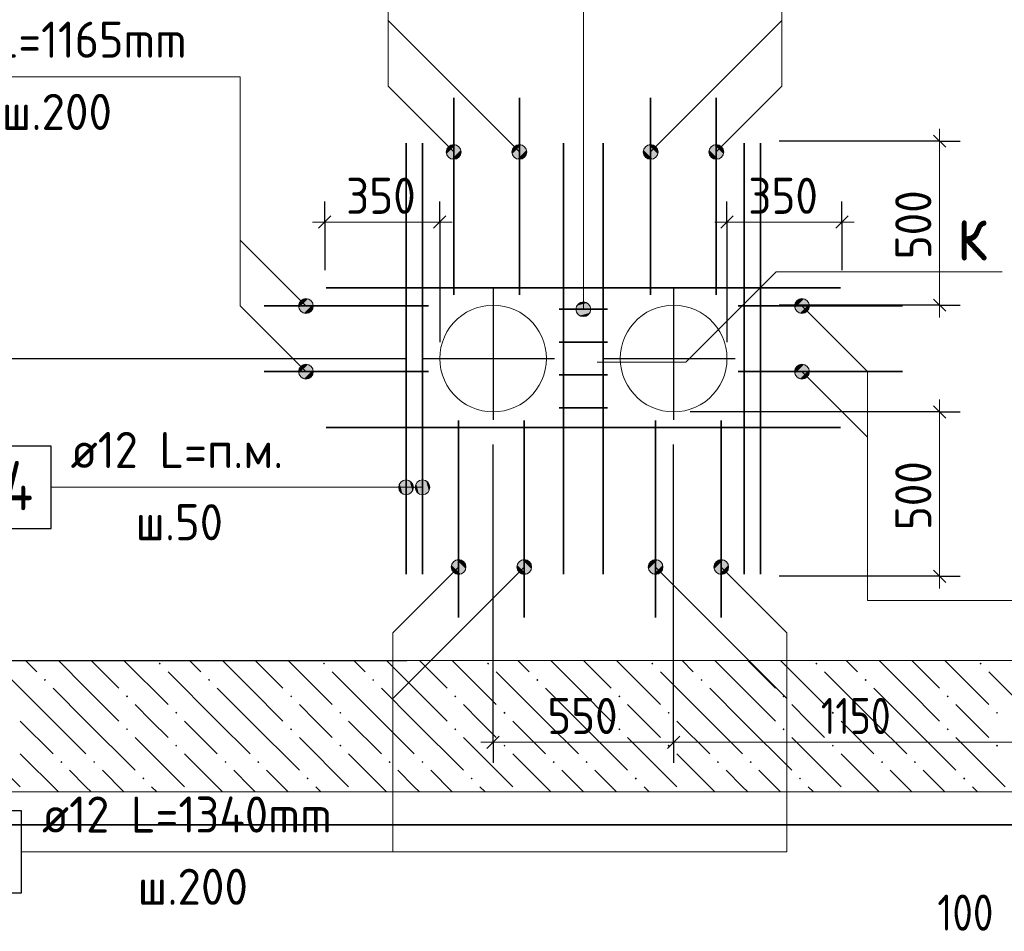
# Model space of a CAD drawing. Header units: millimetres. Extents: x 0 to 59400, y 0 to 42000.
# Tile 34 of 37: x 41667 to 47666, y 30801 to 36354. Entities that reach past the tile are written whole.
import ezdxf

# ---------------------------------------------------------------- set-up
doc = ezdxf.new("R2010")
doc.units = ezdxf.units.MM
doc.linetypes.add('______5', pattern=[1100, 800, -100, 100, -100])
for name, color, linetype, lineweight in [('Standard', 7, 'Continuous', 25), ('Позиционная метка линия выноска', 7, 'Continuous', 13), ('Размерная линия_ общее', 7, 'Continuous', 13), ('Сечения символ', 7, 'Continuous', 25), ('Стена обрамление Г-обр.', 7, 'Continuous', 35), ('Стена обрамление П-обр.', 7, 'Continuous', 35), ('Фоновоя арматура Х1', 52, 'Continuous', 25)]:
    doc.layers.add(name, color=color, linetype=linetype, lineweight=lineweight)
doc.layers.add('Оси', color=7, linetype='______5')
doc.layers.add('Стена Хомут', color=7, linetype='Continuous', lineweight=25, true_color=0x6e3c1e)
doc.styles.add('ISOCPEUR', font='txt')

msp = doc.modelspace()

# ---------------------------------------------------------------- hatches: boundary and pattern name
at = {"layer": 'Позиционная метка линия выноска', "linetype": 'Continuous', "lineweight": 13, "transparency": 33554687}
for points in [[(44268.2, 35559.9), (44300, 35591.7), (44279.6, 35580.3)], [(44300, 35591.7), (44268.2, 35559.9), (44268.2, 35537)], [(44300, 35591.7), (44268.2, 35537), (44322.9, 35591.7)], [(44322.9, 35591.7), (44268.2, 35537), (44279.6, 35516.6)], [(44322.9, 35591.7), (44279.6, 35516.6), (44343.3, 35580.3)], [(44343.3, 35580.3), (44279.6, 35516.6), (44300, 35505.2)], [(44343.3, 35580.3), (44300, 35505.2), (44354.7, 35559.9)], [(44668.2, 35559.9), (44700, 35591.7), (44679.6, 35580.3)], [(44700, 35591.7), (44668.2, 35559.9), (44668.2, 35537)], [(44700, 35591.7), (44668.2, 35537), (44722.9, 35591.7)], [(44722.9, 35591.7), (44668.2, 35537), (44679.6, 35516.6)], [(44722.9, 35591.7), (44679.6, 35516.6), (44743.3, 35580.3)], [(44743.3, 35580.3), (44679.6, 35516.6), (44700, 35505.2)], [(44743.3, 35580.3), (44700, 35505.2), (44754.7, 35559.9)], [(45543.3, 35516.6), (45479.6, 35580.3), (45468.2, 35559.9)], [(45554.7, 35537), (45500, 35591.7), (45479.6, 35580.3)], [(45554.7, 35537), (45479.6, 35580.3), (45543.3, 35516.6)], [(45554.7, 35559.9), (45522.9, 35591.7), (45500, 35591.7)], [(45554.7, 35559.9), (45500, 35591.7), (45554.7, 35537)], [(45522.9, 35591.7), (45554.7, 35559.9), (45543.3, 35580.3)], [(45943.3, 35516.6), (45879.6, 35580.3), (45868.2, 35559.9)], [(45954.7, 35537), (45900, 35591.7), (45879.6, 35580.3)], [(45954.7, 35537), (45879.6, 35580.3), (45943.3, 35516.6)], [(45954.7, 35559.9), (45922.9, 35591.7), (45900, 35591.7)], [(45954.7, 35559.9), (45900, 35591.7), (45954.7, 35537)], [(45922.9, 35591.7), (45954.7, 35559.9), (45943.3, 35580.3)], [(44354.7, 35559.9), (44300, 35505.2), (44322.9, 35505.2)], [(44354.7, 35559.9), (44322.9, 35505.2), (44354.7, 35537)], [(44354.7, 35537), (44322.9, 35505.2), (44343.3, 35516.6)], [(44754.7, 35559.9), (44700, 35505.2), (44722.9, 35505.2)], [(44754.7, 35559.9), (44722.9, 35505.2), (44754.7, 35537)], [(44754.7, 35537), (44722.9, 35505.2), (44743.3, 35516.6)], [(45543.3, 35516.6), (45468.2, 35559.9), (45522.9, 35505.2)], [(45522.9, 35505.2), (45468.2, 35559.9), (45468.2, 35537)], [(45522.9, 35505.2), (45468.2, 35537), (45500, 35505.2)], [(45500, 35505.2), (45468.2, 35537), (45479.6, 35516.6)], [(45943.3, 35516.6), (45868.2, 35559.9), (45922.9, 35505.2)], [(45922.9, 35505.2), (45868.2, 35559.9), (45868.2, 35537)], [(45922.9, 35505.2), (45868.2, 35537), (45900, 35505.2)], [(45900, 35505.2), (45868.2, 35537), (45879.6, 35516.6)], [(43367.8, 34621.4), (43399.6, 34653.2), (43379.3, 34641.7)], [(43399.6, 34653.2), (43367.8, 34621.4), (43367.8, 34598.5)], [(43399.6, 34653.2), (43367.8, 34598.5), (43422.6, 34653.2)], [(43422.6, 34653.2), (43367.8, 34598.5), (43379.3, 34578.1)], [(43422.6, 34653.2), (43379.3, 34578.1), (43442.9, 34641.7)], [(43442.9, 34641.7), (43379.3, 34578.1), (43399.6, 34566.6)], [(43442.9, 34641.7), (43399.6, 34566.6), (43454.4, 34621.4)], [(43454.4, 34621.4), (43399.6, 34566.6), (43422.6, 34566.6)], [(43454.4, 34621.4), (43422.6, 34566.6), (43454.4, 34598.5)], [(45140, 34612.4), (45062.6, 34612.4), (45056.3, 34589.9)], [(45140, 34612.4), (45056.3, 34589.9), (45146.3, 34589.9)], [(45123.8, 34628.6), (45078.8, 34628.6), (45062.6, 34612.4)], [(45123.8, 34628.6), (45062.6, 34612.4), (45140, 34612.4)], [(45078.8, 34628.6), (45123.8, 34628.6), (45101.3, 34634.9)], [(46401.3, 34578.1), (46444.6, 34653.2), (46389.9, 34598.5)], [(46389.9, 34598.5), (46444.6, 34653.2), (46421.7, 34653.2)], [(46389.9, 34598.5), (46421.7, 34653.2), (46389.9, 34621.4)], [(46389.9, 34621.4), (46421.7, 34653.2), (46401.3, 34641.7)], [(46401.3, 34578.1), (46465, 34641.7), (46444.6, 34653.2)], [(46421.7, 34566.6), (46465, 34641.7), (46401.3, 34578.1)], [(46421.7, 34566.6), (46476.4, 34621.4), (46465, 34641.7)], [(46444.6, 34566.6), (46476.4, 34621.4), (46421.7, 34566.6)], [(46444.6, 34566.6), (46476.4, 34598.5), (46476.4, 34621.4)], [(43454.4, 34598.5), (43422.6, 34566.6), (43442.9, 34578.1)], [(45146.3, 34589.9), (45056.3, 34589.9), (45062.6, 34567.4)], [(45146.3, 34589.9), (45062.6, 34567.4), (45140, 34567.4)], [(45140, 34567.4), (45062.6, 34567.4), (45078.8, 34551.2)], [(45140, 34567.4), (45078.8, 34551.2), (45123.8, 34551.2)], [(45123.8, 34551.2), (45078.8, 34551.2), (45101.3, 34544.9)], [(46476.4, 34598.5), (46444.6, 34566.6), (46465, 34578.1)], [(43367.8, 34221.4), (43399.6, 34253.2), (43379.3, 34241.7)], [(43399.6, 34253.2), (43367.8, 34221.4), (43367.8, 34198.5)], [(43399.6, 34253.2), (43367.8, 34198.5), (43422.6, 34253.2)], [(43422.6, 34253.2), (43367.8, 34198.5), (43379.3, 34178.1)], [(43422.6, 34253.2), (43379.3, 34178.1), (43442.9, 34241.7)], [(46401.3, 34178.1), (46444.6, 34253.2), (46389.9, 34198.5)], [(46389.9, 34198.5), (46444.6, 34253.2), (46421.7, 34253.2)], [(46389.9, 34198.5), (46421.7, 34253.2), (46389.9, 34221.4)], [(46389.9, 34221.4), (46421.7, 34253.2), (46401.3, 34241.7)], [(46401.3, 34178.1), (46465, 34241.7), (46444.6, 34253.2)], [(43442.9, 34241.7), (43379.3, 34178.1), (43399.6, 34166.6)], [(43442.9, 34241.7), (43399.6, 34166.6), (43454.4, 34221.4)], [(43454.4, 34221.4), (43399.6, 34166.6), (43422.6, 34166.6)], [(43454.4, 34221.4), (43422.6, 34166.6), (43454.4, 34198.5)], [(43454.4, 34198.5), (43422.6, 34166.6), (43442.9, 34178.1)], [(46421.7, 34166.6), (46465, 34241.7), (46401.3, 34178.1)], [(46421.7, 34166.6), (46476.4, 34221.4), (46465, 34241.7)], [(46444.6, 34166.6), (46476.4, 34221.4), (46421.7, 34166.6)], [(46444.6, 34166.6), (46476.4, 34198.5), (46476.4, 34221.4)], [(46476.4, 34198.5), (46444.6, 34166.6), (46465, 34178.1)], [(43982.7, 33527.9), (43998.9, 33466.7), (43998.9, 33544.1)], [(43998.9, 33544.1), (44021.4, 33460.4), (44021.4, 33550.4)], [(43998.9, 33544.1), (43998.9, 33466.7), (44021.4, 33460.4)], [(44021.4, 33550.4), (44021.4, 33460.4), (44043.9, 33466.7)], [(44021.4, 33550.4), (44043.9, 33466.7), (44043.9, 33544.1)], [(44043.9, 33544.1), (44043.9, 33466.7), (44060.1, 33482.9)], [(44043.9, 33544.1), (44060.1, 33482.9), (44060.1, 33527.9)], [(44082.7, 33527.9), (44098.9, 33466.7), (44098.9, 33544.1)], [(44098.9, 33544.1), (44121.4, 33460.4), (44121.4, 33550.4)], [(44098.9, 33544.1), (44098.9, 33466.7), (44121.4, 33460.4)], [(44121.4, 33550.4), (44121.4, 33460.4), (44143.9, 33466.7)], [(44121.4, 33550.4), (44143.9, 33466.7), (44143.9, 33544.1)], [(44143.9, 33544.1), (44143.9, 33466.7), (44160.1, 33482.9)], [(44143.9, 33544.1), (44160.1, 33482.9), (44160.1, 33527.9)], [(43982.7, 33482.9), (43982.7, 33527.9), (43976.4, 33505.4)], [(43982.7, 33527.9), (43982.7, 33482.9), (43998.9, 33466.7)], [(44060.1, 33527.9), (44060.1, 33482.9), (44066.4, 33505.4)], [(44082.7, 33482.9), (44082.7, 33527.9), (44076.4, 33505.4)], [(44082.7, 33527.9), (44082.7, 33482.9), (44098.9, 33466.7)], [(44160.1, 33527.9), (44160.1, 33482.9), (44166.4, 33505.4)], [(44298.2, 33031.2), (44373.3, 32988), (44309.6, 33051.6)], [(44309.6, 33051.6), (44384.7, 33008.3), (44330, 33063.1)], [(44309.6, 33051.6), (44373.3, 32988), (44384.7, 33008.3)], [(44330, 33063.1), (44384.7, 33008.3), (44384.7, 33031.2)], [(44330, 33063.1), (44384.7, 33031.2), (44352.9, 33063.1)], [(44352.9, 33063.1), (44384.7, 33031.2), (44373.3, 33051.6)], [(44698.2, 33031.2), (44773.3, 32988), (44709.6, 33051.6)], [(44709.6, 33051.6), (44784.7, 33008.3), (44730, 33063.1)], [(44709.6, 33051.6), (44773.3, 32988), (44784.7, 33008.3)], [(44730, 33063.1), (44784.7, 33008.3), (44784.7, 33031.2)], [(44730, 33063.1), (44784.7, 33031.2), (44752.9, 33063.1)], [(44752.9, 33063.1), (44784.7, 33031.2), (44773.3, 33051.6)], [(45509.6, 32988), (45552.9, 33063.1), (45498.2, 33008.3)], [(45498.2, 33008.3), (45552.9, 33063.1), (45530, 33063.1)], [(45498.2, 33008.3), (45530, 33063.1), (45498.2, 33031.2)], [(45498.2, 33031.2), (45530, 33063.1), (45509.6, 33051.6)], [(45509.6, 32988), (45573.3, 33051.6), (45552.9, 33063.1)], [(45530, 32976.5), (45573.3, 33051.6), (45509.6, 32988)], [(45530, 32976.5), (45584.7, 33031.2), (45573.3, 33051.6)], [(45909.6, 32988), (45952.9, 33063.1), (45898.2, 33008.3)], [(45898.2, 33008.3), (45952.9, 33063.1), (45930, 33063.1)], [(45898.2, 33008.3), (45930, 33063.1), (45898.2, 33031.2)], [(45898.2, 33031.2), (45930, 33063.1), (45909.6, 33051.6)], [(45909.6, 32988), (45973.3, 33051.6), (45952.9, 33063.1)], [(45930, 32976.5), (45973.3, 33051.6), (45909.6, 32988)], [(45930, 32976.5), (45984.7, 33031.2), (45973.3, 33051.6)], [(44298.2, 33008.3), (44352.9, 32976.5), (44298.2, 33031.2)], [(44298.2, 33031.2), (44352.9, 32976.5), (44373.3, 32988)], [(44330, 32976.5), (44298.2, 33008.3), (44309.6, 32988)], [(44298.2, 33008.3), (44330, 32976.5), (44352.9, 32976.5)], [(44698.2, 33008.3), (44752.9, 32976.5), (44698.2, 33031.2)], [(44698.2, 33031.2), (44752.9, 32976.5), (44773.3, 32988)], [(44730, 32976.5), (44698.2, 33008.3), (44709.6, 32988)], [(44698.2, 33008.3), (44730, 32976.5), (44752.9, 32976.5)], [(45552.9, 32976.5), (45584.7, 33031.2), (45530, 32976.5)], [(45552.9, 32976.5), (45584.7, 33008.3), (45584.7, 33031.2)], [(45584.7, 33008.3), (45552.9, 32976.5), (45573.3, 32988)], [(45952.9, 32976.5), (45984.7, 33031.2), (45930, 32976.5)], [(45952.9, 32976.5), (45984.7, 33008.3), (45984.7, 33031.2)], [(45984.7, 33008.3), (45952.9, 32976.5), (45973.3, 32988)]]:
    msp.add_hatch(color=7, dxfattribs=at).paths.add_polyline_path(points)
at = {"layer": 'Фоновоя арматура Х1', "linetype": 'Continuous', "lineweight": 18, "transparency": 33554687}
for points in [[(42514.7, 32431.7), (42521.2, 32438.2), (42527.7, 32431.7), (42521.2, 32425.2)], [(43514.7, 32431.7), (43521.2, 32438.2), (43527.7, 32431.7), (43521.2, 32425.2)], [(44514.7, 32431.7), (44521.2, 32438.2), (44527.7, 32431.7), (44521.2, 32425.2)], [(45514.7, 32431.7), (45521.2, 32438.2), (45527.7, 32431.7), (45521.2, 32425.2)], [(46514.7, 32431.7), (46521.2, 32438.2), (46527.7, 32431.7), (46521.2, 32425.2)], [(47514.7, 32431.7), (47521.2, 32438.2), (47527.7, 32431.7), (47521.2, 32425.2)], [(41814.7, 32331.7), (41821.2, 32338.2), (41827.7, 32331.7), (41821.2, 32325.2)], [(42814.7, 32331.7), (42821.2, 32338.2), (42827.7, 32331.7), (42821.2, 32325.2)], [(43814.7, 32331.7), (43821.2, 32338.2), (43827.7, 32331.7), (43821.2, 32325.2)], [(44814.7, 32331.7), (44821.2, 32338.2), (44827.7, 32331.7), (44821.2, 32325.2)], [(45814.7, 32331.7), (45821.2, 32338.2), (45827.7, 32331.7), (45821.2, 32325.2)], [(46814.7, 32331.7), (46821.2, 32338.2), (46827.7, 32331.7), (46821.2, 32325.2)], [(42314.7, 32231.7), (42321.2, 32238.2), (42327.7, 32231.7), (42321.2, 32225.2)], [(43314.7, 32231.7), (43321.2, 32238.2), (43327.7, 32231.7), (43321.2, 32225.2)], [(44314.7, 32231.7), (44321.2, 32238.2), (44327.7, 32231.7), (44321.2, 32225.2)], [(45314.7, 32231.7), (45321.2, 32238.2), (45327.7, 32231.7), (45321.2, 32225.2)], [(46314.7, 32231.7), (46321.2, 32238.2), (46327.7, 32231.7), (46321.2, 32225.2)], [(47314.7, 32231.7), (47321.2, 32238.2), (47327.7, 32231.7), (47321.2, 32225.2)], [(42614.7, 32131.7), (42621.2, 32138.2), (42627.7, 32131.7), (42621.2, 32125.2)], [(43614.7, 32131.7), (43621.2, 32138.2), (43627.7, 32131.7), (43621.2, 32125.2)], [(44614.7, 32131.7), (44621.2, 32138.2), (44627.7, 32131.7), (44621.2, 32125.2)], [(45614.7, 32131.7), (45621.2, 32138.2), (45627.7, 32131.7), (45621.2, 32125.2)], [(46614.7, 32131.7), (46621.2, 32138.2), (46627.7, 32131.7), (46621.2, 32125.2)], [(47614.7, 32131.7), (47621.2, 32138.2), (47627.7, 32131.7), (47621.2, 32125.2)], [(42314.7, 32031.7), (42321.2, 32038.2), (42327.7, 32031.7), (42321.2, 32025.2)], [(43314.7, 32031.7), (43321.2, 32038.2), (43327.7, 32031.7), (43321.2, 32025.2)], [(44314.7, 32031.7), (44321.2, 32038.2), (44327.7, 32031.7), (44321.2, 32025.2)], [(45314.7, 32031.7), (45321.2, 32038.2), (45327.7, 32031.7), (45321.2, 32025.2)], [(46314.7, 32031.7), (46321.2, 32038.2), (46327.7, 32031.7), (46321.2, 32025.2)], [(47314.7, 32031.7), (47321.2, 32038.2), (47327.7, 32031.7), (47321.2, 32025.2)], [(42614.7, 31931.7), (42621.2, 31938.2), (42627.7, 31931.7), (42621.2, 31925.2)], [(43614.7, 31931.7), (43621.2, 31938.2), (43627.7, 31931.7), (43621.2, 31925.2)], [(44614.7, 31931.7), (44621.2, 31938.2), (44627.7, 31931.7), (44621.2, 31925.2)], [(45614.7, 31931.7), (45621.2, 31938.2), (45627.7, 31931.7), (45621.2, 31925.2)], [(46614.7, 31931.7), (46621.2, 31938.2), (46627.7, 31931.7), (46621.2, 31925.2)], [(47614.7, 31931.7), (47621.2, 31938.2), (47627.7, 31931.7), (47621.2, 31925.2)], [(41914.7, 31831.7), (41921.2, 31838.2), (41927.7, 31831.7), (41921.2, 31825.2)], [(42114.7, 31831.7), (42121.2, 31838.2), (42127.7, 31831.7), (42121.2, 31825.2)], [(42914.7, 31831.7), (42921.2, 31838.2), (42927.7, 31831.7), (42921.2, 31825.2)], [(43114.7, 31831.7), (43121.2, 31838.2), (43127.7, 31831.7), (43121.2, 31825.2)], [(43914.7, 31831.7), (43921.2, 31838.2), (43927.7, 31831.7), (43921.2, 31825.2)], [(44114.7, 31831.7), (44121.2, 31838.2), (44127.7, 31831.7), (44121.2, 31825.2)], [(44914.7, 31831.7), (44921.2, 31838.2), (44927.7, 31831.7), (44921.2, 31825.2)], [(45114.7, 31831.7), (45121.2, 31838.2), (45127.7, 31831.7), (45121.2, 31825.2)], [(45914.7, 31831.7), (45921.2, 31838.2), (45927.7, 31831.7), (45921.2, 31825.2)], [(46114.7, 31831.7), (46121.2, 31838.2), (46127.7, 31831.7), (46121.2, 31825.2)], [(46914.7, 31831.7), (46921.2, 31838.2), (46927.7, 31831.7), (46921.2, 31825.2)], [(47114.7, 31831.7), (47121.2, 31838.2), (47127.7, 31831.7), (47121.2, 31825.2)], [(42414.7, 31731.7), (42421.2, 31738.2), (42427.7, 31731.7), (42421.2, 31725.2)], [(43414.7, 31731.7), (43421.2, 31738.2), (43427.7, 31731.7), (43421.2, 31725.2)], [(44414.7, 31731.7), (44421.2, 31738.2), (44427.7, 31731.7), (44421.2, 31725.2)], [(45414.7, 31731.7), (45421.2, 31738.2), (45427.7, 31731.7), (45421.2, 31725.2)], [(46414.7, 31731.7), (46421.2, 31738.2), (46427.7, 31731.7), (46421.2, 31725.2)], [(47414.7, 31731.7), (47421.2, 31738.2), (47427.7, 31731.7), (47421.2, 31725.2)]]:
    msp.add_hatch(color=7, dxfattribs=at).paths.add_polyline_path(points, flags=16)

# ---------------------------------------------------------------- linework, layer by layer
at = {"layer": 'Standard', "color": 7, "linetype": 'Continuous', "lineweight": 25, "transparency": 33554687}
for p, q in [((47233.8, 35651.5), (47308.8, 35576.5)), ((43563.7, 35158.7), (43488.7, 35083.7)), ((44263.7, 35158.7), (44188.7, 35083.7)), ((45938.9, 35083.7), (46013.9, 35158.7)), ((46638.9, 35083.7), (46713.9, 35158.7)), ((47233.8, 34652.4), (47308.8, 34577.4)), ((47233.8, 34002.4), (47308.8, 33927.4)), ((47233.8, 33001.5), (47308.8, 32926.5))]:
    msp.add_line(p, q, dxfattribs=at)
at = {"layer": 'Standard', "color": 7, "linetype": 'Continuous', "lineweight": 13, "transparency": 33554687}
for p, q in [((47271.3, 35614), (47271.3, 35689)), ((43526.2, 35121.2), (43451.2, 35121.2)), ((44226.2, 35121.2), (43526.2, 35121.2)), ((44226.2, 35121.2), (44301.2, 35121.2)), ((45976.4, 35121.2), (45901.4, 35121.2)), ((45976.4, 35121.2), (46676.4, 35121.2)), ((46676.4, 35121.2), (46751.4, 35121.2)), ((47271.3, 34614.9), (47271.3, 34539.9)), ((47271.3, 33964.9), (47271.3, 34039.9)), ((47271.3, 32964), (47271.3, 32889))]:
    msp.add_line(p, q, dxfattribs=at)
at = {"layer": 'Standard', "color": 7, "linetype": 'Continuous', "lineweight": -3, "transparency": 33554687}
for p, q in [((47271.3, 35614), (46293.4, 35614)), ((47271.3, 35614), (47146.3, 35614)), ((47271.3, 35614), (47396.3, 35614)), ((43526.2, 35121.2), (43526.2, 35246.2)), ((44226.2, 35121.2), (44226.2, 35246.2)), ((45976.4, 35121.2), (45976.4, 35246.2)), ((46676.4, 35121.2), (46676.4, 35246.2)), ((43526.2, 35121.2), (43526.2, 34996.2)), ((43526.2, 35121.2), (43526.2, 34827.9)), ((44226.2, 35121.2), (44226.2, 34996.2)), ((44226.2, 35121.2), (44226.2, 34389.9)), ((45976.4, 35121.2), (45976.4, 34996.2)), ((45976.4, 35121.2), (45976.4, 34389.9)), ((46676.4, 35121.2), (46676.4, 34996.2)), ((46676.4, 35121.2), (46676.4, 34827.9)), ((47271.3, 34614.9), (46293.4, 34614.9)), ((47271.3, 34614.9), (47146.3, 34614.9)), ((47271.3, 34614.9), (47396.3, 34614.9)), ((47271.3, 33964.9), (45751.4, 33964.9)), ((47271.3, 33964.9), (47146.3, 33964.9)), ((47271.3, 33964.9), (47396.3, 33964.9)), ((47271.3, 32964), (46293.4, 32964)), ((47271.3, 32964), (47146.3, 32964)), ((47271.3, 32964), (47396.3, 32964))]:
    msp.add_line(p, q, dxfattribs=at)
at = {"layer": 'Standard', "color": 7, "linetype": 'Continuous', "lineweight": 18, "transparency": 33554687}
for p, q in [((44483.9, 34607.8), (44517.5, 34613.1)), ((44517.5, 34613.1), (44551.4, 34614.9)), ((44551.4, 34614.9), (44585.4, 34613.1)), ((44585.4, 34613.1), (44619, 34607.8)), ((45583.9, 34607.8), (45617.5, 34613.1)), ((45617.5, 34613.1), (45651.4, 34614.9)), ((45651.4, 34614.9), (45685.4, 34613.1)), ((45685.4, 34613.1), (45719, 34607.8)), ((44334, 34531.4), (44360.4, 34552.9)), ((44360.4, 34552.9), (44388.9, 34571.4)), ((44388.9, 34571.4), (44419.3, 34586.8)), ((44419.3, 34586.8), (44451, 34599)), ((44451, 34599), (44483.9, 34607.8)), ((44619, 34607.8), (44651.9, 34599)), ((44651.9, 34599), (44683.6, 34586.8)), ((44683.6, 34586.8), (44713.9, 34571.4)), ((44713.9, 34571.4), (44742.5, 34552.9)), ((44742.5, 34552.9), (44768.9, 34531.4)), ((45434, 34531.4), (45460.4, 34552.9)), ((45460.4, 34552.9), (45488.9, 34571.4)), ((45488.9, 34571.4), (45519.3, 34586.8)), ((45519.3, 34586.8), (45551, 34599)), ((45551, 34599), (45583.9, 34607.8)), ((45719, 34607.8), (45751.9, 34599)), ((45751.9, 34599), (45783.6, 34586.8)), ((45783.6, 34586.8), (45813.9, 34571.4)), ((45813.9, 34571.4), (45842.5, 34552.9)), ((45842.5, 34552.9), (45868.9, 34531.4)), ((44288.5, 34481), (44309.9, 34507.4)), ((44309.9, 34507.4), (44334, 34531.4)), ((44768.9, 34531.4), (44793, 34507.4)), ((44793, 34507.4), (44814.4, 34481)), ((45388.5, 34481), (45409.9, 34507.4)), ((45409.9, 34507.4), (45434, 34531.4)), ((45868.9, 34531.4), (45893, 34507.4)), ((45893, 34507.4), (45914.4, 34481)), ((44254.5, 34422.1), (44270, 34452.4)), ((44270, 34452.4), (44288.5, 34481)), ((44814.4, 34481), (44832.9, 34452.4)), ((44832.9, 34452.4), (44848.3, 34422.1)), ((45354.5, 34422.1), (45370, 34452.4)), ((45370, 34452.4), (45388.5, 34481)), ((45914.4, 34481), (45932.9, 34452.4)), ((45932.9, 34452.4), (45948.3, 34422.1)), ((44233.5, 34357.5), (44242.4, 34390.4)), ((44242.4, 34390.4), (44254.5, 34422.1)), ((44848.3, 34422.1), (44860.5, 34390.4)), ((44860.5, 34390.4), (44869.3, 34357.5)), ((45333.5, 34357.5), (45342.4, 34390.4)), ((45342.4, 34390.4), (45354.5, 34422.1)), ((45948.3, 34422.1), (45960.5, 34390.4)), ((45960.5, 34390.4), (45969.3, 34357.5)), ((44226.4, 34289.9), (44228.2, 34323.9)), ((44228.2, 34323.9), (44233.5, 34357.5)), ((44869.3, 34357.5), (44874.7, 34323.9)), ((44874.7, 34323.9), (44876.4, 34289.9)), ((45326.4, 34289.9), (45328.2, 34323.9)), ((45328.2, 34323.9), (45333.5, 34357.5)), ((45969.3, 34357.5), (45974.7, 34323.9)), ((45974.7, 34323.9), (45976.4, 34289.9)), ((44228.2, 34256), (44226.4, 34289.9)), ((44233.5, 34222.4), (44228.2, 34256)), ((44874.7, 34256), (44869.3, 34222.4)), ((44876.4, 34289.9), (44874.7, 34256)), ((45328.2, 34256), (45326.4, 34289.9)), ((45333.5, 34222.4), (45328.2, 34256)), ((45974.7, 34256), (45969.3, 34222.4)), ((45976.4, 34289.9), (45974.7, 34256)), ((44242.4, 34189.5), (44233.5, 34222.4)), ((44869.3, 34222.4), (44860.5, 34189.5)), ((45342.4, 34189.5), (45333.5, 34222.4)), ((45969.3, 34222.4), (45960.5, 34189.5)), ((44254.5, 34157.7), (44242.4, 34189.5)), ((44270, 34127.4), (44254.5, 34157.7)), ((44848.3, 34157.7), (44832.9, 34127.4)), ((44860.5, 34189.5), (44848.3, 34157.7)), ((45354.5, 34157.7), (45342.4, 34189.5)), ((45370, 34127.4), (45354.5, 34157.7)), ((45948.3, 34157.7), (45932.9, 34127.4)), ((45960.5, 34189.5), (45948.3, 34157.7)), ((44288.5, 34098.9), (44270, 34127.4)), ((44309.9, 34072.4), (44288.5, 34098.9)), ((44334, 34048.4), (44309.9, 34072.4)), ((44793, 34072.4), (44768.9, 34048.4)), ((44814.4, 34098.9), (44793, 34072.4)), ((44832.9, 34127.4), (44814.4, 34098.9)), ((45388.5, 34098.9), (45370, 34127.4)), ((45409.9, 34072.4), (45388.5, 34098.9)), ((45434, 34048.4), (45409.9, 34072.4)), ((45893, 34072.4), (45868.9, 34048.4)), ((45914.4, 34098.9), (45893, 34072.4)), ((45932.9, 34127.4), (45914.4, 34098.9)), ((44360.4, 34027), (44334, 34048.4)), ((44388.9, 34008.5), (44360.4, 34027)), ((44742.5, 34027), (44713.9, 34008.5)), ((44768.9, 34048.4), (44742.5, 34027)), ((45460.4, 34027), (45434, 34048.4)), ((45488.9, 34008.5), (45460.4, 34027)), ((45842.5, 34027), (45813.9, 34008.5)), ((45868.9, 34048.4), (45842.5, 34027)), ((44419.3, 33993), (44388.9, 34008.5)), ((44451, 33980.8), (44419.3, 33993)), ((44483.9, 33972), (44451, 33980.8)), ((44517.5, 33966.7), (44483.9, 33972)), ((44551.4, 33964.9), (44517.5, 33966.7)), ((44585.4, 33966.7), (44551.4, 33964.9)), ((44619, 33972), (44585.4, 33966.7)), ((44651.9, 33980.8), (44619, 33972)), ((44683.6, 33993), (44651.9, 33980.8)), ((44713.9, 34008.5), (44683.6, 33993)), ((45519.3, 33993), (45488.9, 34008.5)), ((45551, 33980.8), (45519.3, 33993)), ((45583.9, 33972), (45551, 33980.8)), ((45617.5, 33966.7), (45583.9, 33972)), ((45651.4, 33964.9), (45617.5, 33966.7)), ((45685.4, 33966.7), (45651.4, 33964.9)), ((45719, 33972), (45685.4, 33966.7)), ((45751.9, 33980.8), (45719, 33972)), ((45783.6, 33993), (45751.9, 33980.8)), ((45813.9, 34008.5), (45783.6, 33993))]:
    msp.add_line(p, q, dxfattribs=at)
at = {"layer": 'Standard', "color": 254, "linetype": 'Continuous', "lineweight": 35, "true_color": 0xc4c4ff, "transparency": 33554687}
msp.add_lwpolyline([(34556.5, 31449.9), (54971.4, 31449.9), (54971.4, 39129.9), (34556.5, 39129.9), (34556.5, 31449.9)], dxfattribs=at)
at = {"layer": 'Standard', "color": 7, "linetype": 'Continuous', "lineweight": 13, "transparency": 33554687}
for points in [[(47271.3, 35614), (47271.3, 34806.9), (47271.3, 34806.9), (47271.3, 34614.9)], [(47271.3, 33964.9), (47271.3, 33162.4), (47271.3, 33162.4), (47271.3, 32964)]]:
    msp.add_lwpolyline(points, dxfattribs=at)
at = {"layer": 'Оси', "color": 8, "linetype": '______5', "lineweight": -3, "transparency": 33554687}
for p, q in [((44551.4, 34715.9), (44551.4, 33865.9)), ((45651.4, 34715.9), (45651.4, 33865.9)), ((44126.4, 34290.9), (44966.4, 34290.9)), ((45226.4, 34290.9), (46066.4, 34290.9))]:
    msp.add_line(p, q, dxfattribs=at)
at = {"layer": 'Позиционная метка линия выноска', "color": 7, "linetype": 'Continuous', "lineweight": 13, "transparency": 33554687}
for p, q in [((44279.6, 35580.3), (44279.6, 35580.3)), ((44343.3, 35580.3), (44343.3, 35580.3)), ((44679.6, 35580.3), (44679.6, 35580.3)), ((44743.3, 35580.3), (44743.3, 35580.3)), ((45479.6, 35580.3), (45479.6, 35580.3)), ((45543.3, 35580.3), (45543.3, 35580.3)), ((45879.6, 35580.3), (45879.6, 35580.3)), ((45943.3, 35580.3), (45943.3, 35580.3)), ((44279.6, 35516.6), (44279.6, 35516.6)), ((44343.3, 35516.6), (44343.3, 35516.6)), ((44679.6, 35516.6), (44679.6, 35516.6)), ((44743.3, 35516.6), (44743.3, 35516.6)), ((45479.6, 35516.6), (45479.6, 35516.6)), ((45543.3, 35516.6), (45543.3, 35516.6)), ((45879.6, 35516.6), (45879.6, 35516.6)), ((45943.3, 35516.6), (45943.3, 35516.6)), ((45725.1, 34267.8), (46275.7, 34818.4)), ((46275.7, 34818.4), (47653.3, 34818.4)), ((43379.3, 34641.7), (43379.3, 34641.7)), ((43442.9, 34641.7), (43442.9, 34641.7)), ((45101.3, 34634.9), (45101.3, 34634.9)), ((46401.3, 34641.7), (46401.3, 34641.7)), ((46465, 34641.7), (46465, 34641.7)), ((43379.3, 34578.1), (43379.3, 34578.1)), ((43442.9, 34578.1), (43442.9, 34578.1)), ((45056.3, 34589.9), (45056.3, 34589.9)), ((45146.3, 34589.9), (45146.3, 34589.9)), ((46401.3, 34578.1), (46401.3, 34578.1)), ((46465, 34578.1), (46465, 34578.1)), ((45101.3, 34544.9), (45101.3, 34544.9)), ((45185.1, 34267.8), (45725.1, 34267.8)), ((43379.3, 34241.7), (43379.3, 34241.7)), ((43442.9, 34241.7), (43442.9, 34241.7)), ((46401.3, 34241.7), (46401.3, 34241.7)), ((46465, 34241.7), (46465, 34241.7)), ((43379.3, 34178.1), (43379.3, 34178.1)), ((43442.9, 34178.1), (43442.9, 34178.1)), ((46401.3, 34178.1), (46401.3, 34178.1)), ((46465, 34178.1), (46465, 34178.1)), ((44021.4, 33550.4), (44021.4, 33550.4)), ((44121.4, 33550.4), (44121.4, 33550.4)), ((41858.4, 33505.4), (44121.4, 33505.4)), ((41858.4, 33505.4), (44021.4, 33505.4)), ((43976.4, 33505.4), (43976.4, 33505.4)), ((44066.4, 33505.4), (44066.4, 33505.4)), ((44076.4, 33505.4), (44076.4, 33505.4)), ((44166.4, 33505.4), (44166.4, 33505.4)), ((44021.4, 33460.4), (44021.4, 33460.4)), ((44121.4, 33460.4), (44121.4, 33460.4)), ((44309.6, 33051.6), (44309.6, 33051.6)), ((44373.3, 33051.6), (44373.3, 33051.6)), ((44709.6, 33051.6), (44709.6, 33051.6)), ((44773.3, 33051.6), (44773.3, 33051.6)), ((45509.6, 33051.6), (45509.6, 33051.6)), ((45573.3, 33051.6), (45573.3, 33051.6)), ((45909.6, 33051.6), (45909.6, 33051.6)), ((45973.3, 33051.6), (45973.3, 33051.6)), ((44309.6, 32988), (44309.6, 32988)), ((44373.3, 32988), (44373.3, 32988)), ((44709.6, 32988), (44709.6, 32988)), ((44773.3, 32988), (44773.3, 32988)), ((45509.6, 32988), (45509.6, 32988)), ((45573.3, 32988), (45573.3, 32988)), ((45909.6, 32988), (45909.6, 32988)), ((45973.3, 32988), (45973.3, 32988))]:
    msp.add_line(p, q, dxfattribs=at)
for points in [[(41875.4, 39229.9), (45101.3, 39229.9), (45101.3, 34589.9)], [(48633.3, 39124.9), (46311.4, 39124.9), (46311.4, 36348.4), (45511.4, 35548.4)], [(41725.4, 38363.4), (43911.4, 38363.4), (43911.4, 36348.4), (44711.4, 35548.4)], [(43911.4, 36943.4), (43911.4, 35948.4), (44311.4, 35548.4)], [(46311.4, 36943.4), (46311.4, 35948.4), (45911.4, 35548.4)], [(40936.3, 36004.9), (43011.1, 36004.9), (43011.1, 35009.9), (43411.1, 34609.9)], [(43011.1, 35604.9), (43011.1, 34609.9), (43411.1, 34209.9)], [(46833.2, 33214.9), (46833.2, 34209.9), (46433.2, 34609.9)], [(49783.2, 32814.9), (46833.2, 32814.9), (46833.2, 33809.9), (46433.2, 34209.9)], [(41679.4, 31284.8), (43941.4, 31284.8), (43941.4, 32219.8), (44741.4, 33019.8)], [(43941.4, 31624.8), (43941.4, 32619.8), (44341.4, 33019.8)], [(43941.4, 31284.8), (46341.4, 31284.8), (46341.4, 32219.8), (45541.4, 33019.8)], [(46341.4, 31624.8), (46341.4, 32619.8), (45941.4, 33019.8)]]:
    msp.add_lwpolyline(points, dxfattribs=at)
for centre in [(44311.4, 35548.4), (44711.4, 35548.4), (45511.4, 35548.4), (45911.4, 35548.4), (43411.1, 34609.9), (45101.3, 34589.9), (46433.2, 34609.9), (43411.1, 34209.9), (46433.2, 34209.9), (44021.4, 33505.4), (44121.4, 33505.4), (44341.4, 33019.8), (44741.4, 33019.8), (45541.4, 33019.8), (45941.4, 33019.8)]:
    msp.add_circle(centre, 45, dxfattribs=at)
at = {"layer": 'Размерная линия_ общее', "color": 253, "linetype": 'Continuous', "lineweight": -3, "true_color": 0xa0a0a0, "transparency": 33554687}
for p, q in [((44551.4, 31952.4), (44551.4, 33765.9)), ((41297.6, 32449.9), (44026.4, 32449.9)), ((44551.4, 31952.4), (44551.4, 32077.4)), ((45651.4, 31952.4), (45651.4, 32077.4)), ((44551.4, 31952.4), (44551.4, 31827.4)), ((45651.4, 31952.4), (45651.4, 31827.4))]:
    msp.add_line(p, q, dxfattribs=at)
at = {"layer": 'Размерная линия_ общее', "color": 7, "linetype": 'Continuous', "lineweight": 25, "transparency": 33554687}
for p, q in [((44513.9, 31914.9), (44588.9, 31989.9)), ((45613.9, 31914.9), (45688.9, 31989.9))]:
    msp.add_line(p, q, dxfattribs=at)
at = {"layer": 'Размерная линия_ общее', "color": 7, "linetype": 'Continuous', "lineweight": 13, "transparency": 33554687}
for p, q in [((44551.4, 31952.4), (44476.4, 31952.4)), ((44551.4, 31952.4), (45651.4, 31952.4)), ((45651.4, 31952.4), (47951.4, 31952.4))]:
    msp.add_line(p, q, dxfattribs=at)
at = {"layer": 'Размерная линия_ общее', "color": 253, "linetype": 'Continuous', "lineweight": -3, "true_color": 0xa0a0a0, "transparency": 33554687}
for points in [[(41297.6, 34290.9), (43747.1, 34290.9), (43747.1, 34290.9), (44026.4, 34290.9)], [(45651.4, 31952.4), (45651.4, 31969.4), (45651.4, 31969.4), (45651.4, 32514.1), (45651.4, 32514.1), (45651.4, 33765.9)]]:
    msp.add_lwpolyline(points, dxfattribs=at)
at = {"layer": 'Стена обрамление Г-обр.', "color": 7, "linetype": 'Continuous', "lineweight": 35, "transparency": 33554687}
for p, q in [((44021.4, 35602), (44021.4, 32976)), ((44021.4, 35602), (44021.4, 32976)), ((44121.4, 35602), (44121.4, 32976)), ((44121.4, 35602), (44121.4, 32976)), ((44981.3, 35602), (44981.3, 32976)), ((44981.3, 35602), (44981.3, 32976)), ((45221.3, 35602), (45221.3, 32976)), ((45221.3, 35602), (45221.3, 32976)), ((46081.4, 35602), (46081.4, 32976)), ((46081.4, 35602), (46081.4, 32976)), ((46181.4, 35602), (46181.4, 32976)), ((46181.4, 35602), (46181.4, 32976)), ((46668.4, 34719.9), (43534.4, 34719.9)), ((46668.4, 34719.9), (43534.4, 34719.9)), ((46668.4, 33869.9), (43534.4, 33869.9)), ((46668.4, 33869.9), (43534.4, 33869.9))]:
    msp.add_line(p, q, dxfattribs=at)
at = {"layer": 'Стена обрамление Г-обр.', "color": 7, "linetype": 'Continuous', "lineweight": 25, "transparency": 33554687}
msp.add_lwpolyline([(41518.4, 33255.4), (41858.4, 33255.4), (41858.4, 33755.4), (41518.4, 33755.4), (41518.4, 33255.4)], dxfattribs=at)
at = {"layer": 'Стена обрамление П-обр.', "color": 7, "linetype": 'Continuous', "lineweight": 35, "transparency": 33554687}
for p, q in [((44311.4, 34677.9), (44311.4, 35877.9)), ((44711.4, 34677.9), (44711.4, 35877.9)), ((45511.4, 34677.9), (45511.4, 35877.9)), ((45911.4, 34677.9), (45911.4, 35877.9)), ((44157.4, 34609.9), (43157.5, 34609.9)), ((46045.4, 34609.9), (47045.4, 34609.9)), ((44157.4, 34209.9), (43157.5, 34209.9)), ((46045.4, 34209.9), (47045.4, 34209.9)), ((44341.4, 33911.8), (44341.4, 32711.8)), ((44741.4, 33911.8), (44741.4, 32711.8)), ((45541.4, 33911.8), (45541.4, 32711.8)), ((45941.4, 33911.8), (45941.4, 32711.8))]:
    msp.add_line(p, q, dxfattribs=at)
at = {"layer": 'Стена обрамление П-обр.', "color": 7, "linetype": 'Continuous', "lineweight": 25, "transparency": 33554687}
msp.add_lwpolyline([(41369.4, 31034.8), (41679.4, 31034.8), (41679.4, 31534.8), (41369.4, 31534.8), (41369.4, 31034.8)], dxfattribs=at)
at = {"layer": 'Стена Хомут', "color": 7, "linetype": 'Continuous', "lineweight": 35, "transparency": 33554687}
for p, q in [((45249.3, 34589.9), (44953.3, 34589.9)), ((45249.3, 34389.9), (44953.3, 34389.9)), ((45249.3, 34189.9), (44953.3, 34189.9)), ((45249.3, 33989.9), (44953.3, 33989.9))]:
    msp.add_line(p, q, dxfattribs=at)
at = {"layer": 'Фоновоя арматура Х1', "color": 7, "linetype": 'Continuous', "lineweight": 13, "transparency": 33554687}
for p, q in [((47751.4, 32449.9), (35701.4, 32449.9)), ((35201.4, 31649.9), (54316.6, 31649.9))]:
    msp.add_line(p, q, dxfattribs=at)
at = {"layer": 'Фоновоя арматура Х1', "color": 252, "linetype": 'Continuous', "lineweight": 18, "true_color": 0x8f8f8f, "transparency": 33554687}
for p, q in [((41702.9, 32449.9), (41771.2, 32381.7)), ((42071.2, 32281.7), (41902.9, 32449.9)), ((42102.9, 32449.9), (42271.2, 32281.7)), ((42302.9, 32449.9), (42571.2, 32181.7)), ((42702.9, 32449.9), (42771.2, 32381.7)), ((43071.2, 32281.7), (42902.9, 32449.9)), ((43102.9, 32449.9), (43271.2, 32281.7)), ((43302.9, 32449.9), (43571.2, 32181.7)), ((43702.9, 32449.9), (43771.2, 32381.7)), ((44071.2, 32281.7), (43902.9, 32449.9)), ((44102.9, 32449.9), (44271.2, 32281.7)), ((44302.9, 32449.9), (44571.2, 32181.7)), ((44702.9, 32449.9), (44771.2, 32381.7)), ((45071.2, 32281.7), (44902.9, 32449.9)), ((45102.9, 32449.9), (45271.2, 32281.7)), ((45302.9, 32449.9), (45571.2, 32181.7)), ((45702.9, 32449.9), (45771.2, 32381.7)), ((46071.2, 32281.7), (45902.9, 32449.9)), ((46102.9, 32449.9), (46271.2, 32281.7)), ((46302.9, 32449.9), (46571.2, 32181.7)), ((46702.9, 32449.9), (46771.2, 32381.7)), ((47071.2, 32281.7), (46902.9, 32449.9)), ((47102.9, 32449.9), (47271.2, 32281.7)), ((47302.9, 32449.9), (47571.2, 32181.7)), ((41871.2, 32081.7), (41571.2, 32381.7)), ((42871.2, 32081.7), (42571.2, 32381.7)), ((43871.2, 32081.7), (43571.2, 32381.7)), ((44871.2, 32081.7), (44571.2, 32381.7)), ((45871.2, 32081.7), (45571.2, 32381.7)), ((46871.2, 32081.7), (46571.2, 32381.7)), ((47871.2, 32081.7), (47571.2, 32381.7)), ((41871.2, 32281.7), (42071.2, 32081.7)), ((42071.2, 32281.7), (42271.2, 32081.7)), ((42871.2, 32281.7), (43071.2, 32081.7)), ((43071.2, 32281.7), (43271.2, 32081.7)), ((43871.2, 32281.7), (44071.2, 32081.7)), ((44071.2, 32281.7), (44271.2, 32081.7)), ((44871.2, 32281.7), (45071.2, 32081.7)), ((45071.2, 32281.7), (45271.2, 32081.7)), ((45871.2, 32281.7), (46071.2, 32081.7)), ((46071.2, 32281.7), (46271.2, 32081.7)), ((46871.2, 32281.7), (47071.2, 32081.7)), ((47071.2, 32281.7), (47271.2, 32081.7)), ((42471.2, 32081.7), (42371.2, 32181.7)), ((43471.2, 32081.7), (43371.2, 32181.7)), ((44471.2, 32081.7), (44371.2, 32181.7)), ((45471.2, 32081.7), (45371.2, 32181.7)), ((46471.2, 32081.7), (46371.2, 32181.7)), ((47471.2, 32081.7), (47371.2, 32181.7)), ((41671.2, 32081.7), (41871.2, 31881.7)), ((41871.2, 32081.7), (42071.2, 31881.7)), ((42071.2, 32081.7), (42371.2, 31781.7)), ((42571.2, 31981.7), (42471.2, 32081.7)), ((42671.2, 32081.7), (42871.2, 31881.7)), ((42871.2, 32081.7), (43071.2, 31881.7)), ((43071.2, 32081.7), (43371.2, 31781.7)), ((43571.2, 31981.7), (43471.2, 32081.7)), ((43671.2, 32081.7), (43871.2, 31881.7)), ((43871.2, 32081.7), (44071.2, 31881.7)), ((44071.2, 32081.7), (44371.2, 31781.7)), ((44571.2, 31981.7), (44471.2, 32081.7)), ((44671.2, 32081.7), (44871.2, 31881.7)), ((44871.2, 32081.7), (45071.2, 31881.7)), ((45071.2, 32081.7), (45371.2, 31781.7)), ((45571.2, 31981.7), (45471.2, 32081.7)), ((45671.2, 32081.7), (45871.2, 31881.7)), ((45871.2, 32081.7), (46071.2, 31881.7)), ((46071.2, 32081.7), (46371.2, 31781.7)), ((46571.2, 31981.7), (46471.2, 32081.7)), ((46671.2, 32081.7), (46871.2, 31881.7)), ((46871.2, 32081.7), (47071.2, 31881.7)), ((47071.2, 32081.7), (47371.2, 31781.7)), ((47571.2, 31981.7), (47471.2, 32081.7)), ((41371.2, 31981.7), (41671.2, 31681.7)), ((42371.2, 31981.7), (42671.2, 31681.7)), ((43371.2, 31981.7), (43671.2, 31681.7)), ((44371.2, 31981.7), (44671.2, 31681.7)), ((45371.2, 31981.7), (45671.2, 31681.7)), ((46371.2, 31981.7), (46671.2, 31681.7)), ((47371.2, 31981.7), (47671.2, 31681.7)), ((41671.2, 31881.7), (41902.9, 31649.9)), ((42671.2, 31881.7), (42902.9, 31649.9)), ((43671.2, 31881.7), (43902.9, 31649.9)), ((44671.2, 31881.7), (44902.9, 31649.9)), ((45671.2, 31881.7), (45902.9, 31649.9)), ((46671.2, 31881.7), (46902.9, 31649.9)), ((42071.2, 31681.7), (41971.2, 31781.7)), ((42171.2, 31781.7), (42302.9, 31649.9)), ((43071.2, 31681.7), (42971.2, 31781.7)), ((43171.2, 31781.7), (43302.9, 31649.9)), ((44071.2, 31681.7), (43971.2, 31781.7)), ((44171.2, 31781.7), (44302.9, 31649.9)), ((45071.2, 31681.7), (44971.2, 31781.7)), ((45171.2, 31781.7), (45302.9, 31649.9)), ((46071.2, 31681.7), (45971.2, 31781.7)), ((46171.2, 31781.7), (46302.9, 31649.9)), ((47071.2, 31681.7), (46971.2, 31781.7)), ((47171.2, 31781.7), (47302.9, 31649.9)), ((42102.9, 31649.9), (42071.2, 31681.7)), ((42471.2, 31681.7), (42502.9, 31649.9)), ((43102.9, 31649.9), (43071.2, 31681.7)), ((43471.2, 31681.7), (43502.9, 31649.9)), ((44102.9, 31649.9), (44071.2, 31681.7)), ((44471.2, 31681.7), (44502.9, 31649.9)), ((45102.9, 31649.9), (45071.2, 31681.7)), ((45471.2, 31681.7), (45502.9, 31649.9)), ((46102.9, 31649.9), (46071.2, 31681.7)), ((46471.2, 31681.7), (46502.9, 31649.9)), ((47102.9, 31649.9), (47071.2, 31681.7)), ((47471.2, 31681.7), (47502.9, 31649.9))]:
    msp.add_line(p, q, dxfattribs=at)

# ---------------------------------------------------------------- texts
at = {"layer": 'Standard', "color": 7, "linetype": 'Continuous', "lineweight": 25, "transparency": 33554687, "char_height": 220, "attachment_point": 7, "style": 'ISOCPEUR'}
for insert, width in [((43656.2, 35171.2), 561.996), ((46106.4, 35171.2), 561.981)]:
    msp.add_mtext('\\W0.91;350', dxfattribs=dict(at, insert=insert, width=width))
at = {"layer": 'Standard', "color": 7, "linetype": 'Continuous', "lineweight": 25, "transparency": 33554687, "char_height": 220, "attachment_point": 7, "rotation": 90, "style": 'ISOCPEUR'}
for insert, width in [((47221.3, 34894.5), 561.988), ((47221.3, 33244.5), 561.981)]:
    msp.add_mtext('\\W0.91;500', dxfattribs=dict(at, insert=insert, width=width))
at = {"layer": 'Размерная линия_ общее', "color": 7, "linetype": 'Continuous', "lineweight": 25, "transparency": 33554687, "char_height": 220, "attachment_point": 7, "style": 'ISOCPEUR'}
for s, insert, width in [('\\W0.91;550', (44881.4, 32002.4), 561.988), ('\\W0.80;1150', (46548.4, 32002.4), 615.719), ('\\W0.83;100', (47257.9, 30804.6), 508.571)]:
    msp.add_mtext(s, dxfattribs=dict(at, insert=insert, width=width))
at = {"layer": 'Сечения символ', "color": 7, "linetype": 'Continuous', "lineweight": 35, "transparency": 33554687, "insert": (47380.6, 34886.7), "char_height": 350, "width": 380.809, "attachment_point": 7, "style": 'ISOCPEUR'}
msp.add_mtext('\\W0.78;к', dxfattribs=at)
at = {"layer": 'Стена обрамление Г-обр.', "color": 7, "linetype": 'Continuous', "lineweight": 13, "transparency": 33554687, "attachment_point": 7, "style": 'ISOCPEUR'}
for s, insert, char_height, width in [('\\W0.94;ø12 L=п.м. ', (41977.6, 33622.8), 220, 1599.147), ('\\W0.80;4', (41568.4, 33365.4), 300, 359.839), ('\\W0.94;ш.50 ', (42373.6, 33182.8), 220, 807.149)]:
    msp.add_mtext(s, dxfattribs=dict(at, insert=insert, char_height=char_height, width=width))
at = {"layer": 'Стена обрамление П-обр.', "color": 7, "linetype": 'Continuous', "lineweight": 13, "transparency": 33554687, "char_height": 220, "attachment_point": 7, "style": 'ISOCPEUR'}
for s, insert, width in [('\\W0.93;ø8 L=1165mm ', (41063.1, 36122.3), 1949.982), ('\\W0.95;ш.200 ', (41558.1, 35682.3), 962.122), ('\\W0.94;ø12 L=1340mm ', (41803.4, 31402.1), 2126.494), ('\\W0.95;ш.200 ', (42386.4, 30962.1), 962.136)]:
    msp.add_mtext(s, dxfattribs=dict(at, insert=insert, width=width))

doc.saveas('drawing.dxf')
